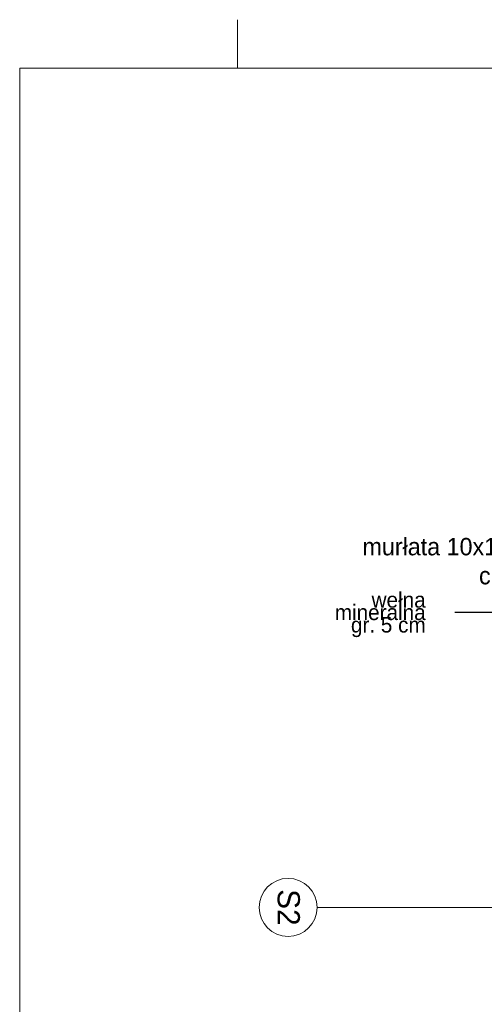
# Model space of a CAD drawing. Extents: x -613240 to -325500, y -25863 to 152403.
# Tile 205 of 254: x -435640 to -430837, y 106217 to 116403. Entities that reach past the tile are written whole.
import ezdxf

# ---------------------------------------------------------------- set-up
doc = ezdxf.new("R2010")
doc.units = 0
doc.header["$MEASUREMENT"] = 0
doc.layers.add('Arch opisy', color=7, linetype='Continuous')
for name, color, linetype, lineweight in [('Arch opisy_Nr_Pióra__1', 7, 'Continuous', 25), ('Arch opisy_Nr_Pióra__21', 7, 'Continuous', 9), ('ARCH TABELA_Nr_Pióra__21', 7, 'Continuous', 9), ('INWENT OPISY_Nr_Pióra__21', 7, 'Continuous', 9)]:
    doc.layers.add(name, color=color, linetype=linetype, lineweight=lineweight)
doc.styles.add('GENERATED_STYLE_4', font='txt')
doc.styles.add('GENERATED_STYLE_5', font='txt')
doc.dimstyles.new('GENERATED_STYLE__8', dxfattribs={"dimtxt": 0.18, "dimasz": 182.4, "dimexe": 0.18, "dimexo": 0.0625, "dimgap": 0.09, "dimtad": 0, "dimtih": 1, "dimtoh": 1, "dimdec": 4, "dimzin": 0, "dimdsep": 46, "dimcen": 0.09, "dimadec": 0, "dimazin": 0, "dimtfac": 1, "dimtdec": 4, "dimtmove": 0, "dimatfit": 3, "dimldrblk": 'ARROWHEAD_5', "dimfxl": 0, "dimtolj": 1, "dimtzin": 0, "dimarcsym": 0})
doc.dimstyles.new('GENERATED_STYLE__9', dxfattribs={"dimtxt": 0.18, "dimasz": 109.44, "dimexe": 0.18, "dimexo": 0.0625, "dimgap": 0.09, "dimtad": 0, "dimtih": 1, "dimtoh": 1, "dimdec": 4, "dimzin": 0, "dimdsep": 46, "dimcen": 0.09, "dimadec": 0, "dimazin": 0, "dimtfac": 1, "dimtdec": 4, "dimtmove": 0, "dimatfit": 3, "dimldrblk": 'ARROWHEAD_11', "dimfxl": 0, "dimtolj": 1, "dimtzin": 0, "dimarcsym": 0})

# ---------------------------------------------------------------- blocks, each defined once
blk = doc.blocks.new('ARROWHEAD_5')
at = {"color": 0, "linetype": 'Continuous', "lineweight": 0}
blk.add_line((0, 0), (-1, 0), dxfattribs=at)
blk.add_solid([(-1, 0.2679), (0, 0), (-1, -0.2679), (-1, 0.2679)], dxfattribs=at)
blk = doc.blocks.new('ARROWHEAD_11')
at = {"color": 0, "linetype": 'Continuous', "lineweight": 0}
blk.add_line((0, 0), (-1, 0), dxfattribs=at)
at = {"color": 0, "linetype": 'Continuous', "lineweight": 0, "const_width": 0.25, "flags": 128}
blk.add_lwpolyline([(-0.125, 0, 1), (0.125, 0, 1)], format="xyb", close=True, dxfattribs=at)
blk = doc.blocks.new('Linia_178', base_point=(-430485, 107219))
at = {"layer": 'Arch opisy_Nr_Pióra__21', "linetype": 'Continuous'}
blk.add_line((-430485, 107219), (-432565, 107219), dxfattribs=at)
blk.add_circle((-432865, 107219), 300, dxfattribs=at)

msp = doc.modelspace()

# ---------------------------------------------------------------- linework, layer by layer
at = {"layer": 'ARCH TABELA_Nr_Pióra__21', "linetype": 'Continuous'}
for p, q in [((-433389.9, 115902.6), (-433389.9, 116402.6)), ((-433389.9, 115902.6), (-433389.9, 116402.6)), ((-435639.9, 115902.6), (-394889.9, 115902.6)), ((-435639.9, 115902.6), (-435639.9, 87452.6))]:
    msp.add_line(p, q, dxfattribs=at)

# ---------------------------------------------------------------- block references
at = {"layer": 'Arch opisy', "linetype": 'Continuous'}
msp.add_blockref('Linia_178', (-430484.9, 107219.3), dxfattribs=at)

# ---------------------------------------------------------------- texts
at = {"layer": 'Arch opisy_Nr_Pióra__1', "linetype": 'Continuous', "insert": (-432743.4, 107219.3), "char_height": 230, "attachment_point": 2, "rotation": 270, "style": 'GENERATED_STYLE_5'}
msp.add_mtext('{S2}', dxfattribs=at)
at = {"layer": 'Arch opisy_Nr_Pióra__21', "linetype": 'Continuous', "insert": (-431442.8, 110247.4), "char_height": 160, "width": 1341.75, "attachment_point": 6, "line_spacing_factor": 0.483435, "style": 'GENERATED_STYLE_4'}
msp.add_mtext('{wełna mineralna\\Pgr. 5 cm}', dxfattribs=at)
at = {"layer": 'INWENT OPISY_Nr_Pióra__21', "linetype": 'Continuous', "insert": (-430570.6, 110800.1), "char_height": 180, "width": 1650.08, "attachment_point": 6, "style": 'GENERATED_STYLE_4'}
msp.add_mtext('{murłata 10x10 cm}', dxfattribs=at)

# ---------------------------------------------------------------- leaders
at = {"layer": 'Arch opisy_Nr_Pióra__21', "linetype": 'Continuous', "annotation_type": 0, "has_hookline": 1, "hookline_direction": 1, "text_width": 1104.8}
msp.add_leader([(-429829.9, 108737.6), (-430606.2, 110270.3), (-431141.8, 110270.3)], dimstyle='GENERATED_STYLE__9', dxfattribs=at)
at = {"layer": 'INWENT OPISY_Nr_Pióra__21', "linetype": 'Continuous', "annotation_type": 0, "has_hookline": 1, "hookline_direction": 1, "text_width": 1337.1}
msp.add_leader([(-428689.8, 108927.6), (-429650.1, 110800.3), (-430185.7, 110800.3)], dimstyle='GENERATED_STYLE__8', dxfattribs=at)

doc.saveas('drawing.dxf')
